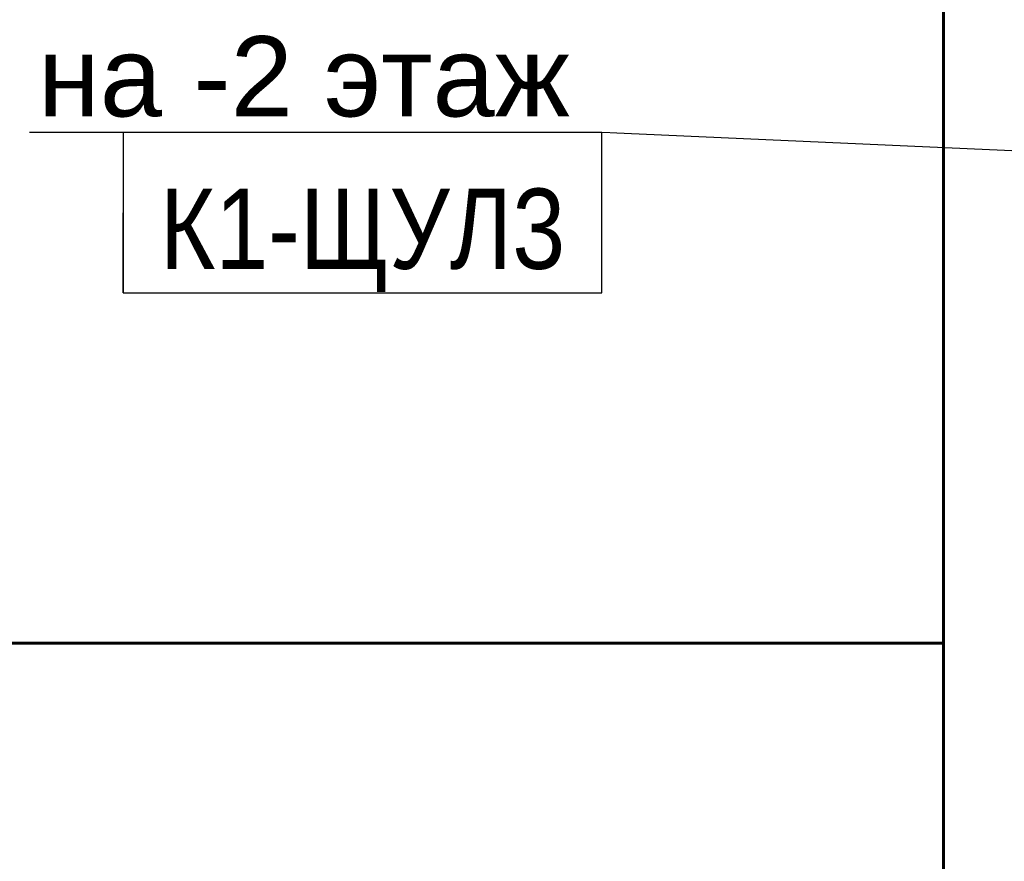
# Model space of a CAD drawing. Header units: millimetres. Extents: x -277772 to 277599, y -59564 to 282085.
# Tile 115 of 190: x -209830 to -206761, y 132661 to 135284. Entities that reach past the tile are written whole.
import ezdxf
from ezdxf import colors
from ezdxf.entities.mleader import LeaderData, LeaderLine
from ezdxf.enums import TextEntityAlignment as Align
from ezdxf.math import Vec2, Vec3

# ---------------------------------------------------------------- set-up
doc = ezdxf.new("R2018")
doc.units = ezdxf.units.MM
doc.set_wipeout_variables(frame=1)
doc.layers.add('КИП_выноска', color=6, linetype='Continuous', lineweight=25)
doc.layers.add('КИП_трасса', color=3, linetype='Continuous', lineweight=60)
doc.styles.add('CP.Text', font='arial.ttf')
doc.styles.add('GOST 2.304', font='arial.ttf', dxfattribs={"width": 0.85})
doc.linetypes.add('в трубе открыто', pattern='A,10,[133,ltypeshp.shx,S=0.75,R=0,X=-5,Y=2.5],-2.5,[130,ltypeshp.shx,S=2.5,R=-45,X=0,Y=0],-2.5', length=15)

# ---------------------------------------------------------------- blocks, each defined once
blk = doc.blocks.new('*U11')
at = {"color": 0, "linetype": 'Continuous', "lineweight": 30, "ltscale": 75, "width": 0.85, "flags": 104}
blk.add_attdef('ПРИМЕЧАНИЕ_1', text='', height=2.5, dxfattribs=at).set_placement((7.46, 3.611), align=Align.BOTTOM_CENTER)
at = {"color": 0, "lineweight": 30, "width": 0.85, "flags": 104}
blk.add_attdef('ПРИМЕЧАНИЕ_2', text='', height=2.5, dxfattribs=at).set_placement((7.46, -7.53), align=Align.BOTTOM_CENTER)
at = {"color": 0, "lineweight": 30, "style": 'GOST 2.304', "width": 0.85}
for tag, p in [('ИМЯ_КАБЕЛЯ_2', (7.46, -7.5)), ('ИМЯ_КАБЕЛЯ_3', (7.46, -12.5)), ('ИМЯ_КАБЕЛЯ_4', (7.46, -17.5)), ('ИМЯ_КАБЕЛЯ_5', (7.46, -22.5)), ('ИМЯ_КАБЕЛЯ_6', (7.46, -27.5)), ('ИМЯ_КАБЕЛЯ_7', (7.46, -32.5)), ('ИМЯ_КАБЕЛЯ_8', (7.46, -37.5)), ('ИМЯ_КАБЕЛЯ_9', (7.46, -42.5))]:
    blk.add_attdef(tag, text='', height=2.5, dxfattribs=at).set_placement(p, align=Align.BOTTOM_CENTER)
at = {"linetype": 'Continuous'}
blk.add_wipeout([(0, 2.5), (14.919, 2.5), (14.919, -2.5), (0, -2.5)], dxfattribs=at)
at = {"color": 0}
blk.add_line((0, -2.5), (0, 0), dxfattribs=at)
at = {"color": 0, "linetype": 'Continuous'}
blk.add_lwpolyline([(0, -2.5), (14.919, -2.5), (14.919, 2.5), (0, 2.5)], close=True, dxfattribs=at)
at = {"color": 0, "lineweight": 30, "style": 'GOST 2.304', "width": 0.85}
blk.add_attdef('ИМЯ_КАБЕЛЯ_1', text='', height=2.5, dxfattribs=at).set_placement((7.46, -2.5), align=Align.BOTTOM_CENTER)
blk = doc.blocks.new('_None')

msp = doc.modelspace()

# ---------------------------------------------------------------- leaders
at = {"layer": 'КИП_выноска'}
ml = msp.add_multileader_mtext('Standard', dxfattribs=at)
ml.set_content('на -2 этаж', color=256, style='CP.Text')
ml.set_leader_properties(color=256, linetype='ByLayer', lineweight=-1)
ml.set_arrow_properties(name='NONE')
ml.build(insert=Vec2(0, 0))
ml.multileader.update_dxf_attribs({"has_dogleg": 0, "text_left_attachment_type": 6, "text_right_attachment_type": 6, "dogleg_length": 0.5, "arrow_head_size": 300})
ctx = ml.context
ctx.base_point, ctx.char_height, ctx.arrow_head_size, ctx.landing_gap_size, ctx.plane_origin = Vec3(-209851.3, 134932.6), 250, 300, 100, Vec3(-207327.4, 132272.7)
ctx.left_attachment, ctx.right_attachment, ctx.text_align_type = 6, 6, 2
notes = []
notes.append((ctx, [(1, (1, 1, 0), (-208015.2, 134932.6), (-1, 0), 0.5, [(0, [(-204950, 134796.5)], 0, [])])]))
ctx.mtext.insert, ctx.mtext.width, ctx.mtext.alignment, ctx.mtext.flow_direction = Vec3(-208115.7, 135232.6), 2299.325, 3, 5
ctx.mtext.has_bg_fill, ctx.mtext.bg_color, ctx.mtext.bg_scale_factor, ctx.mtext.bg_transparency, ctx.mtext.use_window_bg_color = 1, -1027028792, 1.5, 0, 1
for ctx, leaders in notes:
    for number, flags, end, landing, length, lines in leaders:
        leader = LeaderData()
        leader.index, (leader.has_last_leader_line, leader.has_dogleg_vector, leader.attachment_direction) = number, flags
        leader.last_leader_point, leader.dogleg_vector, leader.dogleg_length = Vec3(end), Vec3(landing), length
        for number, points, colour, breaks in lines:
            line = LeaderLine()
            line.index, line.vertices, line.color, line.breaks = number, Vec3.list(points), colors.encode_raw_color(colour), breaks
            leader.lines.append(line)
        ctx.leaders.append(leader)

# ---------------------------------------------------------------- next in the draw order: linework, layer by layer
at = {"layer": 'КИП_трасса', "linetype": 'в трубе открыто', "ltscale": 100}
msp.add_lwpolyline([(-206950.6, 132066.9), (-206950.6, 139556.9), (-206185.5, 139556.9)], dxfattribs=at)

# ---------------------------------------------------------------- next in the draw order: block references
at = {"layer": 'КИП_выноска'}
ref = msp.add_blockref('*U11', (-209507.7, 134682.6), dxfattribs=dict(at, xscale=100, yscale=100, zscale=100))
lines = msp.add_mtext('\\W0.8500;', dxfattribs={"layer": '0', "color": 0, "linetype": 'Continuous', "lineweight": 30, "ltscale": 75, "insert": (-208761.7, 135043.6), "char_height": 2.5, "attachment_point": 1})
ref.add_attrib('ПРИМЕЧАНИЕ_1', '', (-208761.7, 135043.6), dxfattribs={"flags": 104}).embed_mtext(lines)
ref.add_attrib('ИМЯ_КАБЕЛЯ_1', 'К1-ЩУЛ3', dxfattribs={"layer": '0', "color": 0, "lineweight": 30, "height": 250, "style": 'GOST 2.304', "width": 0.85}).set_placement((-208761.7, 134432.6), align=Align.BOTTOM_CENTER)
lines = msp.add_mtext('\\W0.8500;', dxfattribs={"layer": '0', "color": 0, "lineweight": 30, "insert": (-208761.7, 133929.6), "char_height": 2.5, "attachment_point": 1})
ref.add_attrib('ПРИМЕЧАНИЕ_2', '', (-208761.7, 133929.6), dxfattribs={"flags": 104}).embed_mtext(lines)

# ---------------------------------------------------------------- next in the draw order: linework, layer by layer
at = {"layer": 'КИП_трасса', "linetype": 'в трубе открыто', "ltscale": 100}
msp.add_lwpolyline([(-235205.2, 134116.9), (-235205.2, 133340.9), (-206950.6, 133340.9)], dxfattribs=at)

doc.saveas('drawing.dxf')
